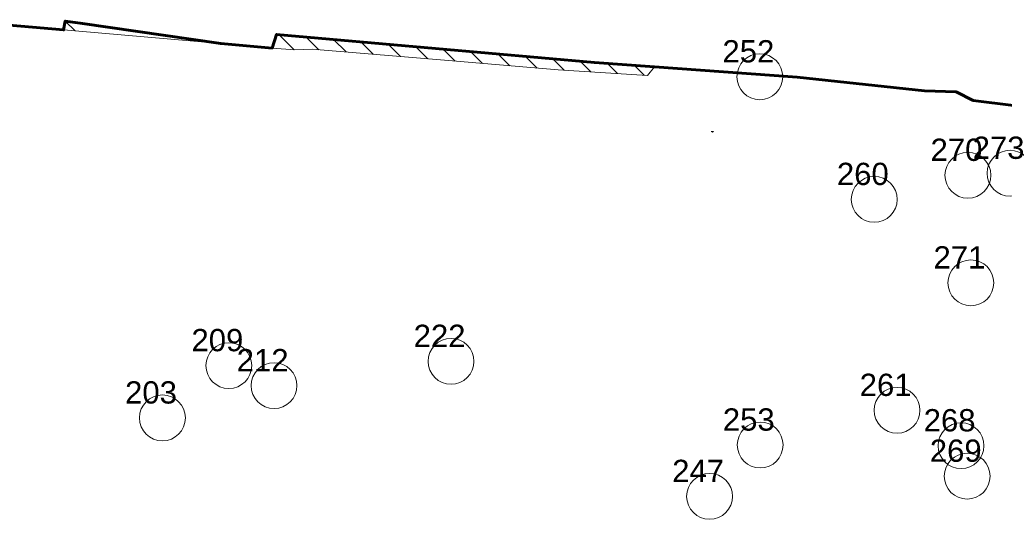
# Model space of a CAD drawing. Header units: metres. Extents: x 179483 to 180084, y 582739 to 582904.
# Tile 139 of 205: x 179736 to 179789, y 582858 to 582885. Entities that reach past the tile are written whole.
import ezdxf

# ---------------------------------------------------------------- set-up
doc = ezdxf.new("R2010")
doc.units = ezdxf.units.M
doc.layers.get('0').update_dxf_attribs({"linetype": 'CONTINUOUS', "lineweight": 9})
for name, color, linetype, lineweight in [('TA - OPSPORINGSGEBIED', 5, 'CONTINUOUS', 60), ('TA - VERSTOORD_GEBIED', 30, 'CONTINUOUS', 18), ('TA - VRIJGEGEVEN TOT 4M-MV', 3, 'CONTINUOUS', 18)]:
    doc.layers.add(name, color=color, linetype=linetype, lineweight=lineweight)
doc.layers.add('TA - VERDACHT OBJECT BENADERD', color=3, linetype='CONTINUOUS')
doc.styles.get("Standard").update_dxf_attribs({"font": 'arial.ttf'})
pattern_1 = [(135, (0, 0), (-0.6735192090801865, -0.6735192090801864), [])]

# ---------------------------------------------------------------- blocks, each defined once
blk = doc.blocks.new('Object')
at = {"lineweight": 20}
blk.add_circle((0, 0), 1.235802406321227, dxfattribs=at)
at = {"color": 7}
blk.add_attdef('1', (-2.480302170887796, 0.7741065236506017), '', height=1.2, dxfattribs=at)

msp = doc.modelspace()

# ---------------------------------------------------------------- hatches: boundary and pattern name
at = {"layer": 'TA - VERSTOORD_GEBIED'}
h = msp.add_hatch(dxfattribs=at)
h.set_pattern_fill('ANSI31', color=256, scale=0.3, angle=90, style=0)
h.set_pattern_definition(pattern_1)
h.paths.add_polyline_path([(179738.1974000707, 582884.906195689), (179738.1150906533, 582884.4288662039), (179738.966186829, 582884.354767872), (179739.0040246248, 582884.7893741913)])
h = msp.add_hatch(dxfattribs=at)
h.set_pattern_fill('ANSI31', color=256, scale=0.3, angle=90, style=0)
h.set_pattern_definition(pattern_1)
h.paths.add_polyline_path([(179766.7307240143, 582882.6657037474), (179749.5975503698, 582884.1813306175), (179749.3538785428, 582883.4504088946), (179750.5832864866, 582883.3435029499), (179751.5186649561, 582883.3902718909), (179759.0720454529, 582882.7567625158), (179764.7736294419, 582882.2694476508), (179769.5980466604, 582881.9770587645), (179769.9699002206, 582882.4315464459)])

# ---------------------------------------------------------------- linework, layer by layer
at = {"layer": 'TA - OPSPORINGSGEBIED', "linetype": 'ByBlock'}
msp.add_lwpolyline([(179731.821257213, 582884.9769476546), (179738.1151021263, 582884.4289979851), (179738.1150906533, 582884.4288662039), (179738.1974000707, 582884.906195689), (179739.0040246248, 582884.7893741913), (179746.5871652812, 582883.691268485), (179746.5847142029, 582883.6916234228), (179749.3538895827, 582883.4505357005), (179749.3538785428, 582883.4504088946), (179749.5975503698, 582884.1813306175), (179766.7307240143, 582882.6657037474), (179769.9699002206, 582882.4315464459), (179777.6695964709, 582881.8749418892), (179784.5228659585, 582881.1500768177), (179786.2361833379, 582881.0841799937), (179787.1587388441, 582880.6229022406), (179789.3333339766, 582880.3593149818)], dxfattribs=at)
at = {"layer": 'TA - VERSTOORD_GEBIED', "linetype": 'ByBlock'}
for points in [[(179739.0040246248, 582884.7893741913), (179746.5871652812, 582883.691268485), (179738.1150906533, 582884.4288662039), (179738.1974000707, 582884.906195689)], [(179746.5871652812, 582883.691268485), (179739.0040246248, 582884.7893741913), (179738.1974000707, 582884.906195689), (179738.1150906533, 582884.4288662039)], [(179746.5871652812, 582883.691268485), (179739.0040246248, 582884.7893741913), (179738.1974000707, 582884.906195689), (179738.1150906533, 582884.4288662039)], [(179749.5975503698, 582884.1813306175), (179766.7307240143, 582882.6657037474), (179769.9699002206, 582882.4315464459), (179769.5980466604, 582881.9770587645), (179764.7736294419, 582882.2694476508), (179759.0720454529, 582882.7567625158), (179751.5186649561, 582883.3902718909), (179750.5832864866, 582883.3435029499), (179749.3538785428, 582883.4504088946)], [(179766.7307240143, 582882.6657037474), (179749.5975503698, 582884.1813306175), (179749.3538785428, 582883.4504088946), (179750.5832864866, 582883.3435029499), (179751.5186649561, 582883.3902718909), (179759.0720454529, 582882.7567625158), (179764.7736294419, 582882.2694476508), (179769.5980466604, 582881.9770587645), (179769.9699002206, 582882.4315464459)], [(179766.7307240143, 582882.6657037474), (179749.5975503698, 582884.1813306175), (179749.3538785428, 582883.4504088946), (179750.5832864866, 582883.3435029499), (179751.5186649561, 582883.3902718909), (179759.0720454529, 582882.7567625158), (179764.7736294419, 582882.2694476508), (179769.5980466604, 582881.9770587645), (179769.9699002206, 582882.4315464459)]]:
    msp.add_lwpolyline(points, close=True, dxfattribs=at)
at = {"layer": 'TA - VRIJGEGEVEN TOT 4M-MV'}
msp.add_lwpolyline([(179789.3333339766, 582880.3593149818), (179787.1587388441, 582880.6229022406), (179786.2361833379, 582881.0841799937), (179784.5228659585, 582881.1500768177), (179777.6695964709, 582881.8749418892), (179769.9699002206, 582882.4315464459), (179769.5980466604, 582881.9770587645), (179764.7736294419, 582882.2694476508), (179759.0720454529, 582882.7567625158), (179751.5186649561, 582883.3902718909), (179750.5832864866, 582883.3435029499), (179749.3538785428, 582883.4504088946), (179749.3538895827, 582883.4505357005), (179746.5847142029, 582883.6916234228), (179746.5871652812, 582883.691268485), (179738.1150906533, 582884.4288662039), (179738.1151021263, 582884.4289979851), (179731.821257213, 582884.9769476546)], dxfattribs=at)
at = {"layer": 'TA - VRIJGEGEVEN TOT 4M-MV', "linetype": 'ByBlock'}
msp.add_lwpolyline([(179773.0298505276, 582878.9520328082), (179773.1067137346, 582878.9069750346), (179773.1538083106, 582878.9410780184)], close=True, dxfattribs=at)

# ---------------------------------------------------------------- block references
at = {"layer": 'TA - VERDACHT OBJECT BENADERD', "linetype": 'ByBlock'}
for p, values in [((179775.65, 582881.9), {'1': ' 252'}), ((179786.87, 582876.59), {'1': ' 270'}), ((179789.14, 582876.7), {'1': ' 273'}), ((179781.82, 582875.29), {'1': ' 260'}), ((179787.03, 582870.79), {'1': ' 271'}), ((179759, 582866.56), {'1': ' 222'}), ((179747.02, 582866.33), {'1': ' 209'}), ((179749.46, 582865.25), {'1': ' 212'}), ((179783.05, 582863.92), {'1': ' 261'}), ((179743.44, 582863.51), {'1': ' 203'}), ((179775.67, 582862.05), {'1': ' 253'}), ((179786.5, 582862.01), {'1': ' 268'}), ((179786.83, 582860.37), {'1': ' 269'}), ((179772.94, 582859.28), {'1': ' 247'})]:
    msp.add_blockref('Object', p, dxfattribs=at).add_auto_attribs(values)

doc.saveas('drawing.dxf')
